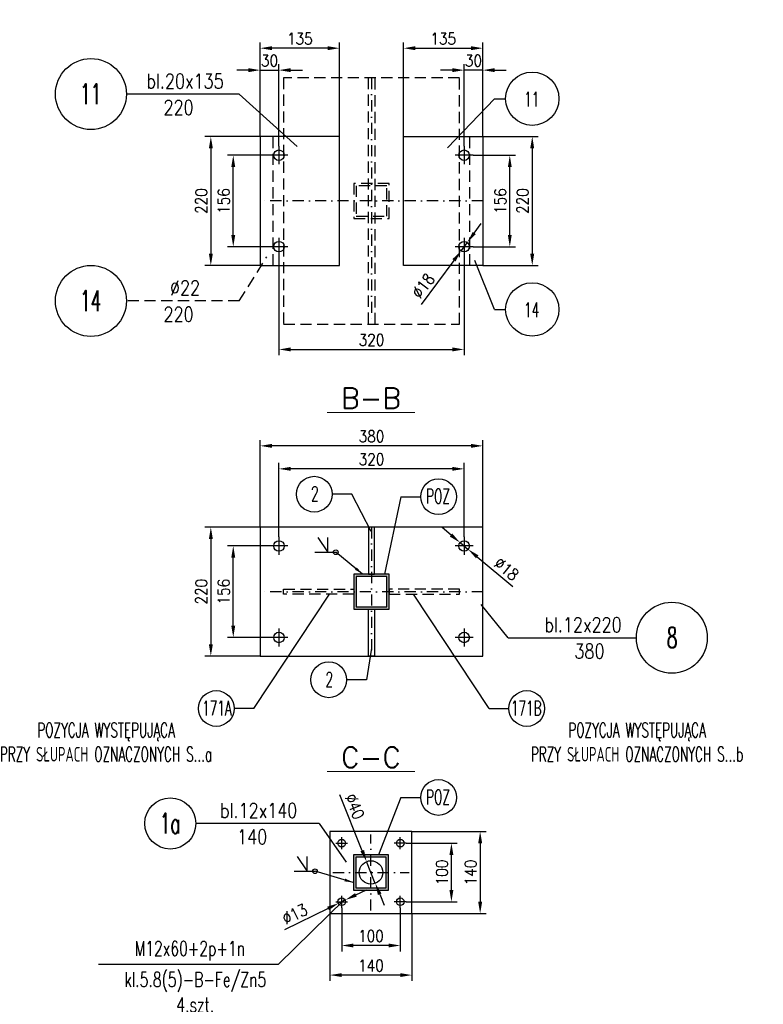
# Model space of a CAD drawing. Header units: millimetres. Extents: x -34919 to 306996, y -293018 to -145733.
# Tile 242 of 256: x 84611 to 85880, y -187010 to -185331. Entities that reach past the tile are written whole.
import ezdxf
from ezdxf.enums import TextEntityAlignment as Align

# ---------------------------------------------------------------- set-up
doc = ezdxf.new("R2010")
doc.units = ezdxf.units.MM
doc.header["$LTSCALE"] = 3
doc.linetypes.add('DASHDOT', pattern=[25.4, 12.7, -6.35, 0, -6.35])
doc.linetypes.add('HIDDEN', pattern=[9.525, 6.35, -3.175])
for name, color, linetype in [('0_18', 4, 'Continuous'), ('K-wypełnienia', 8, 'Continuous'), ('oznaczenia', 4, 'Continuous'), ('slupki', 7, 'Continuous'), ('stezenia', 4, 'Continuous'), ('TROJKAT', 21, 'Continuous')]:
    doc.layers.add(name, color=color, linetype=linetype)
doc.layers.add('OPISY', color=2, linetype='Continuous', lineweight=13)
doc.styles.add('NOVE3', font='romans.shx', dxfattribs={"width": 0.7})
doc.styles.add('R20', font='romans.shx', dxfattribs={"width": 0.85})
doc.styles.add('R50', font='romans.shx', dxfattribs={"width": 0.85, "height": 50})
doc.styles.add('ROMANS', font='romans.shx')
doc.styles.add('WYMIAR1', font='ROMANS.shx', dxfattribs={"width": 0.7, "oblique": 15})
doc.dimstyles.new('NORM20', dxfattribs={"dimscale": 20, "dimtxt": 2, "dimasz": 1.5, "dimexe": 1, "dimexo": 1, "dimgap": 1, "dimtad": 1, "dimdec": 0, "dimzin": 0, "dimdsep": 46, "dimtxsty": 'WYMIAR1', "dimcen": 1.5, "dimclrd": 4, "dimclre": 4, "dimclrt": 3, "dimadec": 0, "dimazin": 0, "dimtfac": 1, "dimtdec": 0, "dimtmove": 2, "dimatfit": 3, "dimfxl": 1, "dimtolj": 1, "dimtzin": 0, "dimarcsym": 0})
doc.dimstyles.new('Skala 1_10', dxfattribs={"dimscale": 10, "dimtxt": 2, "dimasz": 2, "dimexe": 1, "dimexo": 0, "dimtad": 1, "dimdec": 0, "dimdsep": 46, "dimtxsty": 'R20', "dimcen": 0, "dimclrd": 4, "dimclre": 4, "dimclrt": 3, "dimadec": 0, "dimazin": 0, "dimtfac": 1, "dimtdec": 0, "dimtix": 1, "dimtmove": 0, "dimatfit": 2, "dimfxl": 1, "dimtolj": 1, "dimtzin": 0, "dimarcsym": 0})

# ---------------------------------------------------------------- blocks, each defined once
blk = doc.blocks.new('*D351')
at = {"layer": 'Defpoints', "color": 0, "transparency": 16777216}
for p in [(85052.9, -186096.9), (85052.9, -186213.1, 0), (85368.9, -186213.1, 0)]:
    blk.add_point(p, dxfattribs=at)
at = {"layer": 'stezenia', "color": 4, "lineweight": -2, "transparency": 16777216}
for p, q in [((85052.9, -186213.1), (85052.9, -186086.9)), ((85368.9, -186213.1), (85368.9, -186086.9)), ((85348.9, -186096.9), (85072.9, -186096.9))]:
    blk.add_line(p, q, dxfattribs=at)
at = {"layer": 'stezenia', "color": 4, "transparency": 16777216}
for points in [[(85072.9, -186093.6), (85072.9, -186100.2), (85052.9, -186096.9)], [(85348.9, -186093.6), (85348.9, -186100.2), (85368.9, -186096.9)]]:
    blk.add_solid(points, dxfattribs=at)
at = {"layer": 'stezenia', "color": 3, "transparency": 16777216, "insert": (85210.9, -186080.6), "char_height": 20, "attachment_point": 5, "style": 'R20'}
blk.add_mtext('\\A1;320', dxfattribs=at)
blk = doc.blocks.new('*D352')
at = {"layer": 'Defpoints', "color": 0, "transparency": 16777216}
for p in [(85020.9, -186057.7), (85020.9, -186196.4, 0), (85400.9, -186196.4, 0)]:
    blk.add_point(p, dxfattribs=at)
at = {"layer": 'stezenia', "color": 4, "lineweight": -2, "transparency": 16777216}
for p, q in [((85020.9, -186196.4), (85020.9, -186047.7)), ((85380.9, -186057.7), (85040.9, -186057.7)), ((85400.9, -186196.4), (85400.9, -186047.7))]:
    blk.add_line(p, q, dxfattribs=at)
at = {"layer": 'stezenia', "color": 4, "transparency": 16777216}
for points in [[(85040.9, -186054.3), (85040.9, -186061), (85020.9, -186057.7)], [(85380.9, -186054.3), (85380.9, -186061), (85400.9, -186057.7)]]:
    blk.add_solid(points, dxfattribs=at)
at = {"layer": 'stezenia', "color": 3, "transparency": 16777216, "insert": (85210.9, -186041.4), "char_height": 20, "attachment_point": 5, "style": 'R20'}
blk.add_mtext('\\A1;380', dxfattribs=at)
blk = doc.blocks.new('*D353')
at = {"layer": 'Defpoints', "color": 0, "transparency": 16777216}
for p in [(85362, -186222.7), (85375.9, -186234.2)]:
    blk.add_point(p, dxfattribs=at)
at = {"layer": 'stezenia', "color": 4, "lineweight": -2, "transparency": 16777216}
for p, q in [((85346.7, -186209.9), (85331.3, -186197.1)), ((85362, -186222.7), (85375.9, -186234.2)), ((85391.2, -186247), (85452.3, -186297.8))]:
    blk.add_line(p, q, dxfattribs=at)
at = {"layer": 'stezenia', "color": 4, "transparency": 16777216}
for points in [[(85348.8, -186207.3), (85344.5, -186212.4), (85362, -186222.7)], [(85393.4, -186244.4), (85389.1, -186249.5), (85375.9, -186234.2)]]:
    blk.add_solid(points, dxfattribs=at)
at = {"layer": 'stezenia', "color": 3, "transparency": 16777216, "insert": (85441.4, -186267.6), "char_height": 20, "attachment_point": 5, "rotation": 320.2416, "style": 'R20'}
blk.add_mtext('\\A1;∅18', dxfattribs=at)
blk = doc.blocks.new('*D328')
at = {"layer": 'Defpoints', "color": 0, "transparency": 16777216}
for p in [(84975, -185562), (85037.7, -185562, 0), (85037.7, -185718, 0)]:
    blk.add_point(p, dxfattribs=at)
at = {"layer": 'stezenia', "color": 4, "lineweight": -2, "transparency": 16777216}
for p, q in [((85037.7, -185562), (84965, -185562)), ((84975, -185698), (84975, -185582)), ((85037.7, -185718), (84965, -185718))]:
    blk.add_line(p, q, dxfattribs=at)
at = {"layer": 'stezenia', "color": 4, "transparency": 16777216}
for points in [[(84971.6, -185582), (84978.3, -185582), (84975, -185562)], [(84971.6, -185698), (84978.3, -185698), (84975, -185718)]]:
    blk.add_solid(points, dxfattribs=at)
at = {"layer": 'stezenia', "color": 3, "transparency": 16777216, "insert": (84958.7, -185640), "char_height": 20, "attachment_point": 5, "rotation": 90, "style": 'R20'}
blk.add_mtext('\\A1;156', dxfattribs=at)
blk = doc.blocks.new('*D329')
at = {"layer": 'Defpoints', "color": 0, "transparency": 16777216}
for p in [(85020.9, -185530, 0), (84936.7, -185750), (85020.9, -185750, 0)]:
    blk.add_point(p, dxfattribs=at)
at = {"layer": 'stezenia', "color": 4, "lineweight": -2, "transparency": 16777216}
for p, q in [((85020.9, -185530), (84926.7, -185530)), ((84936.7, -185550), (84936.7, -185730)), ((85020.9, -185750), (84926.7, -185750))]:
    blk.add_line(p, q, dxfattribs=at)
at = {"layer": 'stezenia', "color": 4, "transparency": 16777216}
for points in [[(84933.4, -185550), (84940.1, -185550), (84936.7, -185530)], [(84933.4, -185730), (84940.1, -185730), (84936.7, -185750)]]:
    blk.add_solid(points, dxfattribs=at)
at = {"layer": 'stezenia', "color": 3, "transparency": 16777216, "insert": (84920.5, -185640), "char_height": 20, "attachment_point": 5, "rotation": 90, "style": 'R20'}
blk.add_mtext('\\A1;220', dxfattribs=at)
blk = doc.blocks.new('*D347')
at = {"layer": 'Defpoints', "color": 0, "transparency": 16777216}
for p in [(85052.9, -185733.2, 0), (85368.9, -185733.2, 0), (85368.9, -185893.2)]:
    blk.add_point(p, dxfattribs=at)
at = {"layer": 'stezenia', "color": 4, "lineweight": -2, "transparency": 16777216}
for p, q in [((85052.9, -185733.2), (85052.9, -185903.2)), ((85368.9, -185733.2), (85368.9, -185903.2)), ((85072.9, -185893.2), (85348.9, -185893.2))]:
    blk.add_line(p, q, dxfattribs=at)
at = {"layer": 'stezenia', "color": 4, "transparency": 16777216}
for points in [[(85072.9, -185889.8), (85072.9, -185896.5), (85052.9, -185893.2)], [(85348.9, -185889.8), (85348.9, -185896.5), (85368.9, -185893.2)]]:
    blk.add_solid(points, dxfattribs=at)
at = {"layer": 'stezenia', "color": 3, "transparency": 16777216, "insert": (85210.9, -185876.9), "char_height": 20, "attachment_point": 5, "style": 'R20'}
blk.add_mtext('\\A1;320', dxfattribs=at)
blk = doc.blocks.new('*D348')
at = {"layer": 'Defpoints', "color": 0, "transparency": 16777216}
for p in [(85020.9, -185379.3), (85020.9, -185530), (85156.2, -185530)]:
    blk.add_point(p, dxfattribs=at)
at = {"layer": 'stezenia', "color": 4, "lineweight": -2, "transparency": 16777216}
for p, q in [((85020.9, -185530), (85020.9, -185369.3)), ((85156.2, -185530), (85156.2, -185369.3)), ((85136.2, -185379.3), (85040.9, -185379.3))]:
    blk.add_line(p, q, dxfattribs=at)
at = {"layer": 'stezenia', "color": 4, "transparency": 16777216}
for points in [[(85040.9, -185375.9), (85040.9, -185382.6), (85020.9, -185379.3)], [(85136.2, -185375.9), (85136.2, -185382.6), (85156.2, -185379.3)]]:
    blk.add_solid(points, dxfattribs=at)
at = {"layer": 'stezenia', "color": 3, "transparency": 16777216, "insert": (85088.6, -185363), "char_height": 20, "attachment_point": 5, "style": 'R20'}
blk.add_mtext('\\A1;135', dxfattribs=at)
blk = doc.blocks.new('*D349')
at = {"layer": 'Defpoints', "color": 0, "transparency": 16777216}
for p in [(85052.9, -185416.7), (85020.9, -185530), (85052.9, -185546.6, 0)]:
    blk.add_point(p, dxfattribs=at)
at = {"layer": 'stezenia', "color": 4, "lineweight": -2, "transparency": 16777216}
for p, q in [((85000.9, -185416.7), (84980.9, -185416.7)), ((85020.9, -185530), (85020.9, -185406.7)), ((85020.9, -185416.7), (85052.9, -185416.7)), ((85052.9, -185546.6), (85052.9, -185406.7)), ((85072.9, -185416.7), (85092.9, -185416.7))]:
    blk.add_line(p, q, dxfattribs=at)
at = {"layer": 'stezenia', "color": 4, "transparency": 16777216}
for points in [[(85000.9, -185413.4), (85000.9, -185420.1), (85020.9, -185416.7)], [(85072.9, -185413.4), (85072.9, -185420.1), (85052.9, -185416.7)]]:
    blk.add_solid(points, dxfattribs=at)
at = {"layer": 'stezenia', "color": 3, "transparency": 16777216, "insert": (85036.9, -185400.5), "char_height": 20, "attachment_point": 5, "style": 'R20'}
blk.add_mtext('\\A1;30', dxfattribs=at)
blk = doc.blocks.new('*D325')
at = {"layer": 'Defpoints', "color": 0, "transparency": 16777216}
for p in [(85400.9, -185379.3), (85265.7, -185530), (85400.9, -185530)]:
    blk.add_point(p, dxfattribs=at)
at = {"layer": 'stezenia', "color": 4, "lineweight": -2, "transparency": 16777216}
for p, q in [((85265.7, -185530), (85265.7, -185369.3)), ((85400.9, -185530), (85400.9, -185369.3)), ((85285.7, -185379.3), (85380.9, -185379.3))]:
    blk.add_line(p, q, dxfattribs=at)
at = {"layer": 'stezenia', "color": 4, "transparency": 16777216}
for points in [[(85285.7, -185375.9), (85285.7, -185382.6), (85265.7, -185379.3)], [(85380.9, -185375.9), (85380.9, -185382.6), (85400.9, -185379.3)]]:
    blk.add_solid(points, dxfattribs=at)
at = {"layer": 'stezenia', "color": 3, "transparency": 16777216, "insert": (85333.3, -185363), "char_height": 20, "attachment_point": 5, "style": 'R20'}
blk.add_mtext('\\A1;135', dxfattribs=at)
blk = doc.blocks.new('*D326')
at = {"layer": 'Defpoints', "color": 0, "transparency": 16777216}
for p in [(85368.9, -185416.7), (85400.9, -185530), (85368.9, -185546.6, 0)]:
    blk.add_point(p, dxfattribs=at)
at = {"layer": 'stezenia', "color": 4, "lineweight": -2, "transparency": 16777216}
for p, q in [((85348.9, -185416.7), (85328.9, -185416.7)), ((85368.9, -185546.6), (85368.9, -185406.7)), ((85400.9, -185416.7), (85368.9, -185416.7)), ((85400.9, -185530), (85400.9, -185406.7)), ((85420.9, -185416.7), (85440.9, -185416.7))]:
    blk.add_line(p, q, dxfattribs=at)
at = {"layer": 'stezenia', "color": 4, "transparency": 16777216}
for points in [[(85348.9, -185413.4), (85348.9, -185420.1), (85368.9, -185416.7)], [(85420.9, -185413.4), (85420.9, -185420.1), (85400.9, -185416.7)]]:
    blk.add_solid(points, dxfattribs=at)
at = {"layer": 'stezenia', "color": 3, "transparency": 16777216, "insert": (85384.9, -185400.5), "char_height": 20, "attachment_point": 5, "style": 'R20'}
blk.add_mtext('\\A1;30', dxfattribs=at)
blk = doc.blocks.new('*D327')
at = {"layer": 'Defpoints', "color": 0, "transparency": 16777216}
for p in [(85363.6, -185725.1), (85374.3, -185710.7)]:
    blk.add_point(p, dxfattribs=at)
at = {"layer": 'stezenia', "color": 4, "lineweight": -2, "transparency": 16777216}
for p, q in [((85386.3, -185694.7), (85398.2, -185678.6)), ((85374.3, -185710.7), (85363.6, -185725.1)), ((85351.6, -185741.2), (85295.5, -185816.5))]:
    blk.add_line(p, q, dxfattribs=at)
at = {"layer": 'stezenia', "color": 4, "transparency": 16777216}
for points in [[(85383.6, -185692.7), (85388.9, -185696.6), (85374.3, -185710.7)], [(85349, -185739.2), (85354.3, -185743.2), (85363.6, -185725.1)]]:
    blk.add_solid(points, dxfattribs=at)
at = {"layer": 'stezenia', "color": 3, "transparency": 16777216, "insert": (85299, -185784.6), "char_height": 20, "attachment_point": 5, "rotation": 53.3326, "style": 'R20'}
blk.add_mtext('\\A1;∅18', dxfattribs=at)
blk = doc.blocks.new('*D359')
at = {"layer": 'Defpoints', "color": 0, "transparency": 16777216}
for p in [(85384.2, -185562, 0), (85446.9, -185562), (85384.2, -185718, 0)]:
    blk.add_point(p, dxfattribs=at)
at = {"layer": 'stezenia', "color": 4, "lineweight": -2, "transparency": 16777216}
for p, q in [((85384.2, -185562), (85456.9, -185562)), ((85446.9, -185698), (85446.9, -185582)), ((85384.2, -185718), (85456.9, -185718))]:
    blk.add_line(p, q, dxfattribs=at)
at = {"layer": 'stezenia', "color": 4, "transparency": 16777216}
for points in [[(85443.6, -185582), (85450.2, -185582), (85446.9, -185562)], [(85443.6, -185698), (85450.2, -185698), (85446.9, -185718)]]:
    blk.add_solid(points, dxfattribs=at)
at = {"layer": 'stezenia', "color": 3, "transparency": 16777216, "insert": (85430.7, -185640), "char_height": 20, "attachment_point": 5, "rotation": 90, "style": 'R20'}
blk.add_mtext('\\A1;156', dxfattribs=at)
blk = doc.blocks.new('*D360')
at = {"layer": 'Defpoints', "color": 0, "transparency": 16777216}
for p in [(85400.9, -185530, 0), (85400.9, -185750, 0), (85485.2, -185750)]:
    blk.add_point(p, dxfattribs=at)
at = {"layer": 'stezenia', "color": 4, "lineweight": -2, "transparency": 16777216}
for p, q in [((85400.9, -185530), (85495.2, -185530)), ((85485.2, -185550), (85485.2, -185730)), ((85400.9, -185750), (85495.2, -185750))]:
    blk.add_line(p, q, dxfattribs=at)
at = {"layer": 'stezenia', "color": 4, "transparency": 16777216}
for points in [[(85481.8, -185550), (85488.5, -185550), (85485.2, -185530)], [(85481.8, -185730), (85488.5, -185730), (85485.2, -185750)]]:
    blk.add_solid(points, dxfattribs=at)
at = {"layer": 'stezenia', "color": 3, "transparency": 16777216, "insert": (85468.9, -185640), "char_height": 20, "attachment_point": 5, "rotation": 90, "style": 'R20'}
blk.add_mtext('\\A1;220', dxfattribs=at)
blk = doc.blocks.new('*D361')
at = {"layer": 'Defpoints', "color": 0, "transparency": 16777216}
for p in [(84975, -186228.4), (85037.7, -186228.4, 0), (85037.7, -186384.4, 0)]:
    blk.add_point(p, dxfattribs=at)
at = {"layer": 'stezenia', "color": 4, "lineweight": -2, "transparency": 16777216}
for p, q in [((85037.7, -186228.4), (84965, -186228.4)), ((84975, -186364.4), (84975, -186248.4)), ((85037.7, -186384.4), (84965, -186384.4))]:
    blk.add_line(p, q, dxfattribs=at)
at = {"layer": 'stezenia', "color": 4, "transparency": 16777216}
for points in [[(84971.6, -186248.4), (84978.3, -186248.4), (84975, -186228.4)], [(84971.6, -186364.4), (84978.3, -186364.4), (84975, -186384.4)]]:
    blk.add_solid(points, dxfattribs=at)
at = {"layer": 'stezenia', "color": 3, "transparency": 16777216, "insert": (84958.7, -186306.4), "char_height": 20, "attachment_point": 5, "rotation": 90, "style": 'R20'}
blk.add_mtext('\\A1;156', dxfattribs=at)
blk = doc.blocks.new('*D362')
at = {"layer": 'Defpoints', "color": 0, "transparency": 16777216}
for p in [(85020.9, -186196.4, 0), (84936.7, -186416.4), (85020.9, -186416.4, 0)]:
    blk.add_point(p, dxfattribs=at)
at = {"layer": 'stezenia', "color": 4, "lineweight": -2, "transparency": 16777216}
for p, q in [((85020.9, -186196.4), (84926.7, -186196.4)), ((84936.7, -186216.4), (84936.7, -186396.4)), ((85020.9, -186416.4), (84926.7, -186416.4))]:
    blk.add_line(p, q, dxfattribs=at)
at = {"layer": 'stezenia', "color": 4, "transparency": 16777216}
for points in [[(84933.4, -186216.4), (84940.1, -186216.4), (84936.7, -186196.4)], [(84933.4, -186396.4), (84940.1, -186396.4), (84936.7, -186416.4)]]:
    blk.add_solid(points, dxfattribs=at)
at = {"layer": 'stezenia', "color": 3, "transparency": 16777216, "insert": (84920.5, -186306.4), "char_height": 20, "attachment_point": 5, "rotation": 90, "style": 'R20'}
blk.add_mtext('\\A1;220', dxfattribs=at)
blk = doc.blocks.new('*D363')
at = {"color": 4, "lineweight": -2, "transparency": 16777216}
for p, q in [((85280, -186715.5), (85406.3, -186715.5)), ((85396.3, -186735.5), (85396.3, -186835.5)), ((85280, -186855.5), (85406.3, -186855.5))]:
    blk.add_line(p, q, dxfattribs=at)
at = {"color": 4, "transparency": 16777216}
for points in [[(85393, -186735.5), (85399.7, -186735.5), (85396.3, -186715.5)], [(85393, -186835.5), (85399.7, -186835.5), (85396.3, -186855.5)]]:
    blk.add_solid(points, dxfattribs=at)
at = {"layer": 'Defpoints', "color": 0, "transparency": 16777216}
for p in [(85280, -186715.5, 0), (85280, -186855.5, 0), (85396.3, -186855.5)]:
    blk.add_point(p, dxfattribs=at)
at = {"color": 3, "transparency": 16777216, "insert": (85380.1, -186785.5), "char_height": 20, "attachment_point": 5, "rotation": 90, "style": 'R20'}
blk.add_mtext('\\A1;140', dxfattribs=at)
blk = doc.blocks.new('*D364')
at = {"color": 4, "lineweight": -2, "transparency": 16777216}
for p, q in [((85140, -186855.5), (85140, -186970.5)), ((85280, -186855.5), (85280, -186970.5)), ((85260, -186960.5), (85160, -186960.5))]:
    blk.add_line(p, q, dxfattribs=at)
at = {"color": 4, "transparency": 16777216}
for points in [[(85160, -186957.2), (85160, -186963.8), (85140, -186960.5)], [(85260, -186957.2), (85260, -186963.8), (85280, -186960.5)]]:
    blk.add_solid(points, dxfattribs=at)
at = {"layer": 'Defpoints', "color": 0, "transparency": 16777216}
for p in [(85140, -186855.5, 0), (85280, -186855.5, 0), (85140, -186960.5)]:
    blk.add_point(p, dxfattribs=at)
at = {"color": 3, "transparency": 16777216, "insert": (85210, -186944.3), "char_height": 20, "attachment_point": 5, "style": 'R20'}
blk.add_mtext('\\A1;140', dxfattribs=at)
blk = doc.blocks.new('*D365')
at = {"color": 4, "lineweight": -2, "transparency": 16777216}
for p, q in [((85270.2, -186735.5), (85357.3, -186735.5)), ((85347.3, -186815.5), (85347.3, -186755.5)), ((85270.2, -186835.5), (85357.3, -186835.5))]:
    blk.add_line(p, q, dxfattribs=at)
at = {"color": 4, "transparency": 16777216}
for points in [[(85343.9, -186755.5), (85350.6, -186755.5), (85347.3, -186735.5)], [(85343.9, -186815.5), (85350.6, -186815.5), (85347.3, -186835.5)]]:
    blk.add_solid(points, dxfattribs=at)
at = {"layer": 'Defpoints', "color": 0, "transparency": 16777216}
for p in [(85270.2, -186735.5, 0), (85347.3, -186735.5), (85270.2, -186835.5, 0)]:
    blk.add_point(p, dxfattribs=at)
at = {"color": 3, "transparency": 16777216, "insert": (85331, -186785.5), "char_height": 20, "attachment_point": 5, "rotation": 90, "style": 'R20'}
blk.add_mtext('\\A1;100', dxfattribs=at)
blk = doc.blocks.new('*D366')
at = {"color": 4, "lineweight": -2, "transparency": 16777216}
for p, q in [((85160, -186845.6), (85160, -186920)), ((85260, -186845.6), (85260, -186920)), ((85240, -186910), (85180, -186910))]:
    blk.add_line(p, q, dxfattribs=at)
at = {"color": 4, "transparency": 16777216}
for points in [[(85180, -186906.7), (85180, -186913.4), (85160, -186910)], [(85240, -186906.7), (85240, -186913.4), (85260, -186910)]]:
    blk.add_solid(points, dxfattribs=at)
at = {"layer": 'Defpoints', "color": 0, "transparency": 16777216}
for p in [(85160, -186845.6, 0), (85260, -186845.6, 0), (85160, -186910)]:
    blk.add_point(p, dxfattribs=at)
at = {"color": 3, "transparency": 16777216, "insert": (85210, -186893.8), "char_height": 20, "attachment_point": 5, "style": 'R20'}
blk.add_mtext('\\A1;100', dxfattribs=at)
blk = doc.blocks.new('*D367')
at = {"color": 4, "lineweight": -2, "transparency": 16777216}
for p, q in [((85184.3, -186823.6), (85202.3, -186814.8)), ((85166.4, -186832.3), (85154.7, -186838)), ((85136.7, -186846.8), (85062.2, -186883.1))]:
    blk.add_line(p, q, dxfattribs=at)
at = {"color": 4, "transparency": 16777216}
for points in [[(85182.9, -186820.6), (85185.8, -186826.6), (85166.4, -186832.3)], [(85135.2, -186843.8), (85138.2, -186849.8), (85154.7, -186838)]]:
    blk.add_solid(points, dxfattribs=at)
at = {"layer": 'Defpoints', "color": 0, "transparency": 16777216}
for p in [(85166.4, -186832.3, 0), (85154.7, -186838, 0)]:
    blk.add_point(p, dxfattribs=at)
at = {"color": 3, "transparency": 16777216, "insert": (85080, -186856.4), "char_height": 20, "attachment_point": 5, "rotation": 25.9827, "style": 'R20'}
blk.add_mtext('\\A1;∅13', dxfattribs=at)
blk = doc.blocks.new('*D517')
at = {"layer": 'Defpoints', "color": 0, "transparency": 16777216}
for p in [(85202.5, -186766.9), (85217.4, -186804)]:
    blk.add_point(p, dxfattribs=at)
at = {"layer": 'stezenia', "color": 4, "lineweight": -2, "transparency": 16777216}
for p, q in [((85195.1, -186748.3), (85156.9, -186653.1)), ((85217.4, -186804), (85202.5, -186766.9)), ((85224.9, -186822.6), (85232.3, -186841.1))]:
    blk.add_line(p, q, dxfattribs=at)
at = {"layer": 'stezenia', "color": 4, "transparency": 16777216}
for points in [[(85198.2, -186747.1), (85192, -186749.6), (85202.5, -186766.9)], [(85228, -186821.3), (85221.8, -186823.8), (85217.4, -186804)]]:
    blk.add_solid(points, dxfattribs=at)
at = {"layer": 'stezenia', "color": 3, "transparency": 16777216, "insert": (85182.3, -186672.8), "char_height": 20, "attachment_point": 5, "rotation": 291.8642, "style": 'R20'}
blk.add_mtext('\\A1;∅40', dxfattribs=at)

msp = doc.modelspace()

# ---------------------------------------------------------------- hatches: boundary and pattern name
h = msp.add_hatch(color=7)
h.dxf.hatch_style = 1
h.paths.add_polyline_path([(85236.949, -186332.425), (85236.949, -186280.425), (85184.949, -186280.425), (85184.949, -186332.425)], flags=16)
h.paths.add_polyline_path([(85240.949, -186336.425), (85240.949, -186276.425), (85180.949, -186276.425), (85180.949, -186336.425)])
h = msp.add_hatch(color=7)
h.dxf.hatch_style = 1
h.paths.add_polyline_path([(85235.98, -186811.455), (85235.98, -186759.455), (85183.98, -186759.455), (85183.98, -186811.455)], flags=16)
h.paths.add_polyline_path([(85239.98, -186815.455), (85239.98, -186755.455), (85179.98, -186755.455), (85179.98, -186815.455)])

# ---------------------------------------------------------------- linework, layer by layer
at = {"color": 4}
for p, q in [((84985.342, -185457.514), (84792.643, -185457.514)), ((84985.342, -185457.514), (85084.283, -185547.094)), ((85420.948, -185465.427), (85340.834, -185549.365, 0)), ((85420.948, -185465.427), (85439.708, -185465.427)), ((85420.948, -185824.978), (85387.367, -185741.526, 0)), ((85420.948, -185824.978), (85439.708, -185824.978)), ((85177.516, -186140.107), (85143.757, -186140.107)), ((85261.066, -186144.411), (85233.076, -186276.425, 0)), ((85261.066, -186144.411), (85294.825, -186144.411)), ((85010.296, -186505.717, 0), (85139.293, -186310.425, 0)), ((85411.601, -186505.717, 0), (85282.604, -186310.425, 0)), ((85444.132, -186384.983), (85397.964, -186328.209)), ((85444.132, -186384.983), (85662.911, -186384.983)), ((85202.167, -186456.768), (85168.407, -186456.768)), ((85010.296, -186505.717, 0), (84976.537, -186505.717, 0)), ((85411.601, -186505.717, 0), (85445.36, -186505.717, 0)), ((85261.066, -186657.525), (85222.612, -186755.455, 0)), ((85261.066, -186657.525), (85294.825, -186657.525)), ((85121.409, -186701.857, 0), (84911.114, -186701.857, 0)), ((85121.409, -186701.857, 0), (85167.578, -186767.742, 0))]:
    msp.add_line(p, q, dxfattribs=at)
at = {"color": 7}
for p, q in [((85052.949, -185546.63, 0), (85052.949, -185577.206, 0)), ((85368.949, -185546.63, 0), (85368.949, -185577.206, 0)), ((85068.237, -185561.918, 0), (85037.66, -185561.918, 0)), ((85384.237, -185561.918, 0), (85353.66, -185561.918, 0)), ((85052.949, -185702.63, 0), (85052.949, -185733.206, 0)), ((85368.949, -185702.63, 0), (85368.949, -185733.206, 0)), ((85068.237, -185717.918, 0), (85037.66, -185717.918, 0)), ((85384.237, -185717.918, 0), (85353.66, -185717.918, 0)), ((85068.237, -186228.425, 0), (85037.66, -186228.425, 0)), ((85052.949, -186213.137, 0), (85052.949, -186243.713, 0)), ((85384.237, -186228.425, 0), (85353.66, -186228.425, 0)), ((85368.949, -186213.137, 0), (85368.949, -186243.713, 0)), ((85052.949, -186369.137, 0), (85052.949, -186399.713, 0)), ((85368.949, -186369.137, 0), (85368.949, -186399.713, 0)), ((85068.237, -186384.425, 0), (85037.66, -186384.425, 0)), ((85384.237, -186384.425, 0), (85353.66, -186384.425, 0)), ((85159.98, -186745.648, 0), (85159.98, -186725.263, 0)), ((85259.98, -186745.648, 0), (85259.98, -186725.263, 0)), ((85149.787, -186735.455, 0), (85170.172, -186735.455, 0)), ((85270.172, -186735.455, 0), (85249.787, -186735.455, 0)), ((85159.98, -186845.648, 0), (85159.98, -186825.263, 0)), ((85259.98, -186845.648, 0), (85259.98, -186825.263, 0)), ((85149.787, -186835.455, 0), (85170.172, -186835.455, 0)), ((85270.172, -186835.455, 0), (85249.787, -186835.455, 0))]:
    msp.add_line(p, q, dxfattribs=at)
at = {"color": 3}
for p, q in [((85136.646, -186238.206, 0), (85120.011, -186213.883, 0)), ((85136.646, -186239.12, 0), (85136.646, -186213.883, 0)), ((85101.236, -186782.441, 0), (85084.601, -186758.118, 0)), ((85101.236, -186783.355, 0), (85101.236, -186758.118, 0))]:
    msp.add_line(p, q, dxfattribs=at)
at = {"color": 6}
for points in [[(85020.949, -185749.955), (85156.176, -185749.955), (85156.176, -185529.955), (85020.949, -185529.955)], [(85400.949, -185749.955), (85265.722, -185749.955), (85265.722, -185529.955), (85400.949, -185529.955)], [(85215.949, -186196.388), (85205.949, -186196.388), (85205.949, -186276.425), (85215.949, -186276.425)], [(85215.949, -186416.462), (85205.949, -186416.462), (85205.949, -186336.425), (85215.949, -186336.425)]]:
    msp.add_lwpolyline(points, close=True, dxfattribs=at)
at = {"color": 6, "elevation": 0}
for points in [[(85020.949, -186416.425), (85400.949, -186416.425), (85400.949, -186196.425), (85020.949, -186196.425)], [(85279.98, -186855.455), (85279.98, -186715.455), (85139.98, -186715.455), (85139.98, -186855.455)]]:
    msp.add_lwpolyline(points, close=True, dxfattribs=at)
at = {"color": 4}
for centre, radius in [((85485.204, -185465.427), 45.496), ((85485.204, -185824.978), 45.496), ((85113.261, -186140.107), 30.496), ((85325.321, -186144.411), 30.496), ((85137.911, -186456.768), 30.496), ((84946.041, -186505.717, 0), 30.496), ((85475.857, -186505.717, 0), 30.496), ((85325.321, -186657.525), 30.496)]:
    msp.add_circle(centre, radius, dxfattribs=at)
at = {"color": 6}
for centre, radius in [((85052.949, -185561.918, 0), 9), ((85368.949, -185561.918, 0), 9), ((85052.949, -185717.918, 0), 9), ((85368.949, -185717.918, 0), 9), ((85052.949, -186228.425, 0), 9), ((85368.949, -186228.425, 0), 9), ((85052.949, -186384.425, 0), 9), ((85368.949, -186384.425, 0), 9), ((85159.98, -186735.455, 0), 6.5), ((85259.98, -186735.455, 0), 6.5), ((85209.98, -186785.455), 20), ((85159.98, -186835.455, 0), 6.5), ((85259.98, -186835.455, 0), 6.5)]:
    msp.add_circle(centre, radius, dxfattribs=at)
at = {"color": 3}
for centre in [(85149.916, -186239.12, 0), (85114.507, -186783.355, 0)]:
    msp.add_circle(centre, 3.942, dxfattribs=at)
at = {"layer": '0_18'}
for p, q in [((85210.47, -186203.654), (85177.516, -186140.107)), ((85210.949, -186402.824), (85202.167, -186456.768))]:
    msp.add_line(p, q, dxfattribs=at)
at = {"layer": 'K-wypełnienia', "color": 1, "linetype": 'Continuous'}
for centre, radius in [((84732.123, -185457.514), 60.52), ((84732.123, -185810.461), 60.52), ((85723.431, -186384.983), 60.52), ((84867.548, -186701.857, 0), 43.566)]:
    msp.add_circle(centre, radius, dxfattribs=at)
at = {"layer": 'oznaczenia'}
for p, q in [((85114.049, -186239.12, 0), (85149.916, -186239.12, 0)), ((85078.639, -186783.355, 0), (85114.507, -186783.355, 0))]:
    msp.add_line(p, q, dxfattribs=at)
at = {"layer": 'slupki', "color": 4, "linetype": 'DASHDOT', "ltscale": 0.5}
for p, q in [((85210.949, -185429.955), (85210.949, -185849.955)), ((85400.949, -185639.918), (85020.949, -185639.918)), ((85210.949, -186196.425), (85210.949, -186416.425)), ((85400.949, -186306.425), (85020.949, -186306.425)), ((85209.98, -186850.455, 0), (85209.98, -186720.455, 0)), ((85144.98, -186785.455), (85274.98, -186785.455))]:
    msp.add_line(p, q, dxfattribs=at)
at = {"layer": 'slupki', "linetype": 'HIDDEN'}
for q in [(85032.269, -185735.198), (84792.643, -185810.461)]:
    msp.add_line((84985.342, -185810.461), q, dxfattribs=at)
for points in [[(85060.949, -185849.955), (85360.949, -185849.955), (85360.949, -185429.955), (85060.949, -185429.955)], [(85204.949, -185849.955), (85216.949, -185849.955), (85216.949, -185429.955), (85204.949, -185429.955)], [(85042.949, -185529.955), (85020.949, -185529.955), (85020.949, -185749.955), (85042.949, -185749.955)], [(85378.949, -185529.955), (85400.949, -185529.955), (85400.949, -185749.955), (85378.949, -185749.955)]]:
    msp.add_lwpolyline(points, close=True, dxfattribs=at)
at = {"layer": 'slupki', "linetype": 'HIDDEN', "elevation": 0}
for points in [[(85180.949, -185669.955), (85240.949, -185669.955), (85240.949, -185609.955), (85180.949, -185609.955)], [(85184.949, -185665.955), (85236.949, -185665.955), (85236.949, -185613.955), (85184.949, -185613.955)]]:
    msp.add_lwpolyline(points, close=True, dxfattribs=at)
at = {"layer": 'slupki', "color": 3, "elevation": 0}
for points in [[(85180.949, -186336.425), (85240.949, -186336.425), (85240.949, -186276.425), (85180.949, -186276.425)], [(85184.949, -186332.425), (85236.949, -186332.425), (85236.949, -186280.425), (85184.949, -186280.425)], [(85239.98, -186815.455), (85239.98, -186755.455), (85179.98, -186755.455), (85179.98, -186815.455)], [(85235.98, -186811.455), (85235.98, -186759.455), (85183.98, -186759.455), (85183.98, -186811.455)]]:
    msp.add_lwpolyline(points, close=True, dxfattribs=at)
at = {"layer": 'slupki', "color": 4, "linetype": 'HIDDEN', "elevation": 0}
for points in [[(85180.949, -186310.425), (85060.949, -186310.425), (85060.949, -186302.425), (85180.949, -186302.425)], [(85240.949, -186310.425), (85360.949, -186310.425), (85360.949, -186302.425), (85240.949, -186302.425)]]:
    msp.add_lwpolyline(points, close=True, dxfattribs=at)
at = {"layer": 'TROJKAT', "color": 4, "linetype": 'Continuous'}
for p, q in [((85052.036, -186941.845), (85164.98, -186831.355, 0)), ((84744.988, -186941.845), (85052.036, -186941.845))]:
    msp.add_line(p, q, dxfattribs=at)

# ---------------------------------------------------------------- texts
at = {"color": 4, "style": 'R50', "width": 0.6}
for s, p in [('11', (85484.26, -185466.129)), ('14', (85484.26, -185825.68)), ('2', (85114.204, -186139.405)), ('POZ', (85324.378, -186143.709)), ('2', (85138.855, -186456.066)), ('171A', (84946.984, -186505.015, 0)), ('171B', (85474.913, -186505.015, 0)), ('POZYCJA WYSTĘPUJĄCA', (84757.862, -186545.419, 0)), ('POZYCJA WYSTĘPUJĄCA', (85664.035, -186545.419, 0)), ('PRZY SŁUPACH OZNACZONYCH S...a', (84757.862, -186583.76, 0)), ('PRZY SŁUPACH OZNACZONYCH S...b', (85664.035, -186583.76, 0)), ('POZ', (85324.378, -186656.823))]:
    msp.add_text(s, height=25, dxfattribs=at).set_placement(p, align=Align.MIDDLE)
at = {"color": 20, "insert": (33837.901, -182331.101), "char_height": 300, "width": 16331.01415, "attachment_point": 1, "style": 'NOVE3'}
msp.add_mtext('{\\C1;Wytyczne montażowe\\P\\H0.83333x;\\C3;Podczas montażu należy bezwzględnie przestrzegać dopuszczalnych tolerancji z uwagi na ścisłe dopasowanie elementów amortyzujących ugięcia dźwigarów przekrycia auli.\\P\\H1.2x;\\C1;\\PZabezpieczenia antykorozyjne.\\C256;\\P\\H0.83333x;\\C3;Wszystkie elementy stalowe konstrukcji należy poddać ocynkowaniu ogniowemu.\\PKonstrukcje przeznaczone do cynkowania ogniowego powinny odpowiadać następującym warunkom:\\P\\pl900;^I1. Spoiny powinny być wykonane metodą półautomatyczną w osłonie gazów ochronnych. Nie zaleca się spawania elektrodą otuloną, ze względu na złą jakość powłoki cynkowej na spoinach.\\P^I2. Powierzchnia konstrukcji powinna być wolna od: zawalcowań, zgorzelin, odprysków po spawaniu, ostrych krawędzi, zanieczyszczeń farbami, olejami, emulsjami oraz innymi materiałami stosowanymi przy trasowaniu, znakowaniu, spawaniu, wierceniu itp. W przypadku spawania elektrodą należy dokładnie usunąć otulinę spawalniczą w celu zminimalizowania wad powłoki. Po ocynkowaniu uwydatnią się wady jakości powierzchni stali np. zawalcowania, rysy traserskie, zeszlifowania, pory, odpryski spawalnicze, wadliwe spoiny.\\P^I3. Elementy konstrukcyjne powinny posiadać odpowiednie otwory technologiczne do odpowietrzenia, swobodnego przepływu cynku zewnątrz i wewnątrz elementu oraz do podwieszenia (mogą być przyspawane uchwyty z blachy z otworami).\\P^I4. W przypadku powierzchni spawanych na zakładkę, spoina powinna być szczelna ze wszystkich stron (spawana na około), a nakładki szczelnie przylegać do konstrukcji. Przekroje skrzynkowe oraz powierzchnie nakładające się mogą powodować uszkodzenie konstrukcji - pękanie spoin.\\P^I5. Każdy element konstrukcyjny powinien składać się z jednego gatunku stali.\\P^I6. Konstrukcje nie powinny posiadać małych szczelin lub wnęk. Spoiny powinny być szczelne i zamknięte wokół elementu, ponieważ w przeciwnym przypadku mogą po cynkowaniu wylewać się z nich resztki topnika i kwasu pogarszając jakość powłoki (tzw. "krwawe wycieki").\\P^I7. Naddatek wymiarowy dla otworów pod śruby powinien wynosić 1 - 2 mm.\\PTermiczne oddziaływanie kąpieli cynkowej uwalnia w elementach naprężenia wewnętrzne, co może powodować odkształcenia. Szczególnie uwidacznia się to w elementach spawanych. Dotyczy to także dwuteowników spawanych, których odkształcenia po cynkowaniu mogą przekroczyć dopuszczalne normy, oraz nie usztywnionych arkuszy blach i otwartych kształtowników giętych.\\P\\C256;\\P\\pl0;\\H1.2x;\\C1;Malowanie konstrukcji.\\P\\H0.83333x;\\C3;Wszystkie elementy stalowe konstrukcji należy pomalować proszkowo na kolor RAL 9011}', dxfattribs=at)
at = {"layer": 'OPISY', "style": 'R50', "width": 0.8}
for s, p in [('bl.20x135', (84892.662, -185435.3)), ('220', (84881.628, -185480.323)), ('%%C22', (84892.662, -185788.248)), ('220', (84881.628, -185833.27)), ('bl.12x220', (85571.819, -186362.77)), ('380', (85582.853, -186407.792)), ('bl.12x140', (85018.308, -186679.644, 0)), ('140', (85007.274, -186724.666, 0))]:
    msp.add_text(s, height=25, dxfattribs=at).set_placement(p, align=Align.MIDDLE)
at = {"layer": 'OPISY', "color": 2, "style": 'R50', "width": 0.6}
for s, p in [('11', (84731.731, -185457.305)), ('14', (84731.731, -185810.252)), ('8', (85723.823, -186384.774)), ('1a', (84867.156, -186701.648, 0))]:
    msp.add_text(s, height=35, dxfattribs=at).set_placement(p, align=Align.MIDDLE)
at = {"layer": 'OPISY', "color": 1, "style": 'ROMANS'}
for s, p in [('%%U B-B ', (85210.047, -185976.28)), ('%%U C-C ', (85210.047, -186588.965))]:
    msp.add_text(s, height=35, dxfattribs=at).set_placement(p, align=Align.MIDDLE)
at = {"layer": 'OPISY', "color": 3, "style": 'ROMANS', "width": 0.7}
for s, p in [('M12x60+2p+1n', (84900.868, -186927.46)), ('kl.5.8(5)-B-Fe/Zn5', (84910.086, -186980.54)), ('4.szt.', (84910.086, -187023.609))]:
    msp.add_text(s, height=25, dxfattribs=at).set_placement(p, align=Align.CENTER)

# ---------------------------------------------------------------- dimensions: what is measured, and where the dimension line sits
at = {"color": 7}
for base, p1, p2, picture, middle in [((85396.325, -186855.455, 0), (85279.98, -186715.455, 0), (85279.98, -186855.455, 0), '*D363', (85380.075, -186785.455, 0)), ((85347.272, -186735.455, 0), (85270.172, -186835.455, 0), (85270.172, -186735.455, 0), '*D365', (85331.022, -186785.455, 0))]:
    dim = msp.add_linear_dim(base=base, p1=p1, p2=p2, angle=90, dimstyle='Skala 1_10', dxfattribs=at)
    dim.commit()
    dim.dimension.update_dxf_attribs({"geometry": picture, "text_midpoint": middle})
dim = msp.add_diameter_dim_2p(p1=(85166.369, -186832.342, 0), p2=(85154.682, -186838.037, 0), dimstyle='Skala 1_10', dxfattribs=at)
dim.commit()
dim.dimension.update_dxf_attribs({"geometry": '*D367', "text_midpoint": (85087.099, -186870.975, 0), "dimtype": 163})
for base, p1, p2, picture, middle in [((85159.98, -186910.017, 0), (85259.98, -186845.648, 0), (85159.98, -186845.648, 0), '*D366', (85209.98, -186893.767, 0)), ((85139.98, -186960.504, 0), (85279.98, -186855.455, 0), (85139.98, -186855.455, 0), '*D364', (85209.98, -186944.254, 0))]:
    dim = msp.add_linear_dim(base=base, p1=p1, p2=p2, dimstyle='Skala 1_10', dxfattribs=at)
    dim.commit()
    dim.dimension.update_dxf_attribs({"geometry": picture, "text_midpoint": middle})
at = {"layer": 'stezenia', "color": 3}
for base, p1, p2, picture, middle in [((85020.949, -185379.253), (85156.176, -185529.955), (85020.949, -185529.955), '*D348', (85088.562, -185363.003)), ((85020.949, -186057.654), (85400.949, -186196.425, 0), (85020.949, -186196.425, 0), '*D352', (85210.949, -186041.404))]:
    dim = msp.add_linear_dim(base=base, p1=p1, p2=p2, dimstyle='Skala 1_10', dxfattribs=at)
    dim.commit()
    dim.dimension.update_dxf_attribs({"geometry": picture, "text_midpoint": middle})
for base, p1, p2, angle, picture, middle in [((85400.949, -185379.253), (85265.722, -185529.955), (85400.949, -185529.955), 180, '*D325', (85333.335, -185363.003)), ((84936.746, -185749.955), (85020.949, -185529.955, 0), (85020.949, -185749.955, 0), 90, '*D329', (84920.496, -185639.955)), ((85485.151, -185749.955), (85400.949, -185529.955, 0), (85400.949, -185749.955, 0), 90, '*D360', (85468.901, -185639.955)), ((84974.983, -185561.955), (85037.66, -185717.955, 0), (85037.66, -185561.955, 0), 90, '*D328', (84958.733, -185639.955)), ((85446.914, -185561.955), (85384.237, -185717.955, 0), (85384.237, -185561.955, 0), 90, '*D359', (85430.664, -185639.955)), ((84936.746, -186416.425, 0), (85020.949, -186196.425, 0), (85020.949, -186416.425, 0), 90, '*D362', (84920.496, -186306.425, 0)), ((84974.983, -186228.425, 0), (85037.66, -186384.425, 0), (85037.66, -186228.425, 0), 90, '*D361', (84958.733, -186306.425, 0))]:
    dim = msp.add_linear_dim(base=base, p1=p1, p2=p2, angle=angle, dimstyle='Skala 1_10', dxfattribs=at)
    dim.commit()
    dim.dimension.update_dxf_attribs({"geometry": picture, "text_midpoint": middle})
for base, p1, p2, text, picture, middle in [((85052.949, -185416.718), (85020.949, -185529.955), (85052.949, -185546.63, 0), '30', '*D349', (85036.949, -185400.468)), ((85368.949, -185893.169), (85052.949, -185733.206, 0), (85368.949, -185733.206, 0), '320', '*D347', (85210.949, -185876.919)), ((85052.949, -186096.887), (85368.949, -186213.137, 0), (85052.949, -186213.137, 0), '320', '*D351', (85210.949, -186080.637))]:
    dim = msp.add_linear_dim(base=base, p1=p1, p2=p2, text=text, dimstyle='Skala 1_10', dxfattribs=at)
    dim.commit()
    dim.dimension.update_dxf_attribs({"geometry": picture, "text_midpoint": middle})
dim = msp.add_linear_dim(base=(85368.949, -185416.718), p1=(85400.949, -185529.955), p2=(85368.949, -185546.63, 0), angle=180, text='30', dimstyle='Skala 1_10', dxfattribs=at)
dim.commit()
dim.dimension.update_dxf_attribs({"geometry": '*D326', "text_midpoint": (85384.949, -185400.468)})
for p1, p2, picture, middle in [((85374.323, -185710.699, 0), (85363.574, -185725.137, 0), '*D327', (85312.077, -185794.307, 0)), ((85362.03, -186222.669, 0), (85375.867, -186234.181, 0), '*D353', (85431.021, -186280.065, 0))]:
    dim = msp.add_diameter_dim_2p(p1=p1, p2=p2, dimstyle='Skala 1_10', dxfattribs=at)
    dim.commit()
    dim.dimension.update_dxf_attribs({"geometry": picture, "text_midpoint": middle, "dimtype": 163})
at = {"layer": 'stezenia', "color": 9}
dim = msp.add_diameter_dim_2p(p1=(85217.428, -186804.017), p2=(85202.531, -186766.894), dimstyle='Skala 1_10', override={"dimfxl": 1.25, "dimfxlon": 1}, dxfattribs=at)
dim.commit()
dim.dimension.update_dxf_attribs({"geometry": '*D517', "text_midpoint": (85167.183, -186678.803), "dimtype": 163})

# ---------------------------------------------------------------- leaders
at = {"layer": 'oznaczenia'}
for points in [[(85195.714, -186276.425, 0), (85149.916, -186239.12, 0)], [(85179.727, -186802.455, 0), (85114.507, -186783.355, 0)]]:
    msp.add_leader(points, dimstyle='NORM20', override={"dimscale": 10, "dimcen": 17687.954211}, dxfattribs=at)

doc.saveas('drawing.dxf')
